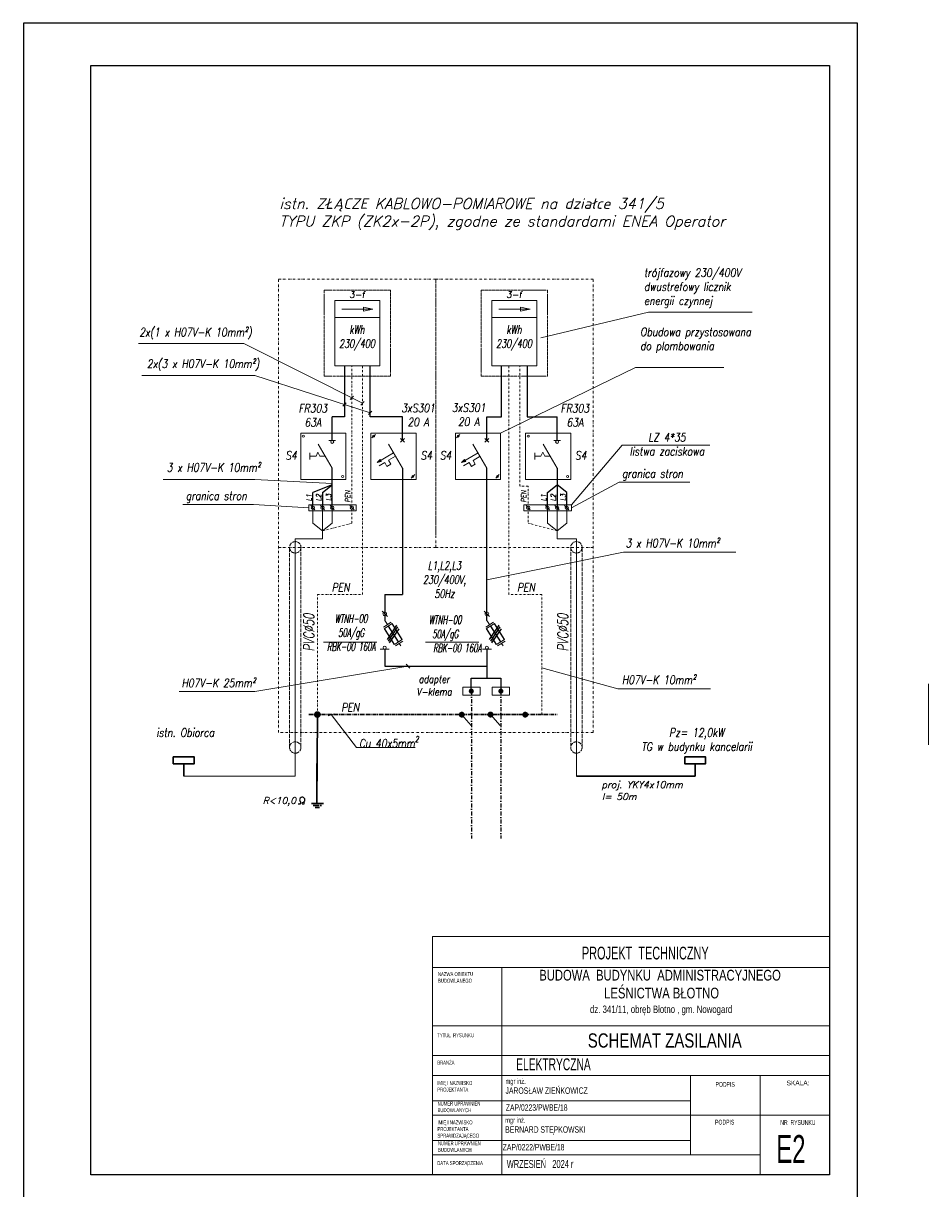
# Model space of a CAD drawing. Header units: inches. Extents: x 45159 to 108059, y -33626 to -17950.
# Tile 3 of 38: x 47259 to 48399, y -19417 to -17950. Entities that reach past the tile are written whole.
import ezdxf
from ezdxf.enums import TextEntityAlignment as Align

# ---------------------------------------------------------------- set-up
doc = ezdxf.new("R2010")
doc.units = ezdxf.units.IN
doc.header["$MEASUREMENT"] = 0
for name, pattern in [('ACAD_ISO02W100', [15, 12, -3]), ('ACAD_ISO04W100', [30.5, 24, -3, 0.5, -3]), ('CENTERX2', [4, 2.5, -0.5, 0.5, -0.5]), ('DASHDOT', [1, 0.5, -0.25, 0, -0.25]), ('DASHDOT2', [12.7, 6.35, -3.175, 0, -3.175])]:
    doc.linetypes.add(name, pattern=pattern)
for name, color, linetype, lineweight in [('--tabelka rysunku', 7, 'Continuous', 0), ('A--tabelka rysunku', 7, 'Continuous', 0), ('IE-wnętrzowe', 250, 'Continuous', 30), ('p--płyta GK', 251, 'Continuous', 0)]:
    doc.layers.add(name, color=color, linetype=linetype, lineweight=lineweight)
doc.layers.add('TABELKI', color=7, linetype='Continuous')
doc.styles.add('1-500', font='arial.ttf', dxfattribs={"width": 0.75, "height": 1.25})
doc.styles.add('ANITA', font='romans.shx', dxfattribs={"width": 0.9, "oblique": 15})
doc.styles.add('Arial narrow', font='txt', dxfattribs={"width": 0.75})
doc.styles.add('ROAMNS_prosty', font='ROMANS.SHX', dxfattribs={"height": 2.5})
doc.styles.add('romans', font='romans.shx', dxfattribs={"bigfont": 'BIGFONT.SHX'})
doc.styles.add('ROMANS 10 2.0 0.8', font='ROMANS.SHX', dxfattribs={"width": 0.8, "oblique": 10, "height": 2})
doc.styles.add('ROMANS_pochyłe', font='ROMANS.SHX', dxfattribs={"oblique": 10, "height": 2})
doc.styles.add('ROMANS_pochyłe 10 2.0', font='ROMANS.SHX', dxfattribs={"oblique": 10, "height": 2})
doc.styles.add('ROMANS_pochyłe 2.0', font='ROMANS.SHX', dxfattribs={"oblique": 10, "height": 2})
doc.styles.add('STYL-1', font='arial.ttf', dxfattribs={"width": 0.75})

msp = doc.modelspace()

# ---------------------------------------------------------------- hatches: boundary and pattern name
at = {"lineweight": 13, "transparency": 33554687}
h = msp.add_hatch(color=7, dxfattribs=at)
h.paths.add_polyline_path([(47708.1, -18499.1), (47704.3, -18503), (47708.9, -18500.4)])
h.paths.add_polyline_path([(47708.9, -18500.4), (47704.3, -18503), (47709.6, -18501.7)])
h = msp.add_hatch(color=7, dxfattribs=at)
h.paths.add_polyline_path([(47814.5, -18499.1), (47810.7, -18503.1), (47815.3, -18500.4)])
h.paths.add_polyline_path([(47815.3, -18500.4), (47810.7, -18503.1), (47816, -18501.7)])
h = msp.add_hatch(color=7, dxfattribs=at)
h.paths.add_polyline_path([(47890.8, -18820.6), (47892.5, -18820.6, 0.978716), (47889, -18820.6)])
h.paths.add_polyline_path([(47889, -18820.6, 0.420809), (47890.8, -18822.4), (47890.8, -18820.6)])
h.paths.add_polyline_path([(47890.8, -18820.6), (47890.8, -18822.4, 0.413934), (47892.5, -18820.6, 0.005378), (47892.5, -18820.6)])

# ---------------------------------------------------------------- linework, layer by layer
at = {"layer": '--tabelka rysunku', "linetype": 'Continuous'}
for p, q in [((48274, -19099.9), (47774, -19099.9)), ((48274, -19139), (47774, -19139)), ((47861.5, -19139), (47861.5, -19399.9)), ((48274, -19212.4), (47774, -19212.4)), ((48274, -19212.4), (47774, -19212.4)), ((48274, -19249.9), (47774, -19249.9)), ((48274, -19274.9), (47774, -19274.9)), ((48099, -19374.9), (48099, -19274.9)), ((48186.5, -19399.9), (48186.5, -19274.9)), ((48099, -19306.9), (47774, -19306.9)), ((48186.5, -19324.9), (47774, -19324.9)), ((48186.5, -19324.9), (48274, -19324.9)), ((48099, -19356.9), (47774, -19356.9)), ((48186.5, -19374.9), (47774, -19374.9))]:
    msp.add_line(p, q, dxfattribs=at)
msp.add_lwpolyline([(47774, -19399.9), (48274, -19399.9), (48274, -19099.9), (47774, -19099.9)], close=True, dxfattribs=at)
at = {"color": 7, "linetype": 'DASHDOT', "lineweight": 13, "ltscale": 6, "transparency": 33554687}
for p, q in [((47778.2, -18272.2), (47580.1, -18272.2)), ((47580.1, -18842.9), (47580.1, -18272.2)), ((47778.2, -18594.1), (47778.2, -18272.2)), ((47976.3, -18272.2), (47778.2, -18272.2)), ((47778.2, -18610.1), (47778.2, -18272.2)), ((47976.3, -18842.9), (47976.3, -18272.2)), ((47778.2, -18610.1), (47580.1, -18610.1)), ((47778.2, -18610.1), (47976.3, -18610.1)), ((47976.3, -18842.9), (47582.8, -18842.9))]:
    msp.add_line(p, q, dxfattribs=at)
at = {"color": 7, "linetype": 'ACAD_ISO04W100', "lineweight": 13, "ltscale": 0.15, "transparency": 33554687}
for p, q in [((47721, -18285.9), (47637.7, -18285.9)), ((47637.7, -18285.9), (47637.7, -18394.3)), ((47721, -18394.3), (47721, -18285.9)), ((47835.4, -18285.9), (47918.7, -18285.9)), ((47835.4, -18394.3), (47835.4, -18285.9)), ((47918.7, -18285.9), (47918.7, -18394.3)), ((47721, -18394.3), (47637.7, -18394.3)), ((47835.4, -18394.3), (47918.7, -18394.3))]:
    msp.add_line(p, q, dxfattribs=at)
at = {"color": 7, "lineweight": 13, "transparency": 33554687}
for p, q in [((47707.7, -18299.1), (47651, -18299.1)), ((47651, -18299.1), (47651, -18381.1)), ((47707.7, -18381.1), (47707.7, -18299.1)), ((47905.4, -18299.1), (47848.7, -18299.1)), ((47848.7, -18299.1), (47848.7, -18381.1)), ((47905.4, -18381.1), (47905.4, -18299.1)), ((47699.1, -18309.8), (47659.8, -18309.8)), ((47679.4, -18309.8), (47699.1, -18309.8)), ((47687.1, -18307.4), (47699.1, -18309.8)), ((47687.1, -18307.4), (47687.1, -18309.8)), ((47699.1, -18309.8), (47687.1, -18312.2)), ((47687.1, -18309.8), (47687.1, -18312.2)), ((47896.8, -18309.8), (47857.5, -18309.8)), ((47877.1, -18309.8), (47896.8, -18309.8)), ((47884.8, -18307.4), (47896.8, -18309.8)), ((47884.8, -18307.4), (47884.8, -18309.8)), ((47896.8, -18309.8), (47884.8, -18312.2)), ((47884.8, -18309.8), (47884.8, -18312.2)), ((48046.1, -18313.6), (47910.3, -18345.8)), ((48176.4, -18313.6), (48046.1, -18313.6)), ((47678.8, -18320.5), (47651, -18320.5)), ((47678.8, -18320.5), (47707.7, -18320.5)), ((47876.5, -18320.5), (47848.7, -18320.5)), ((47876.5, -18320.5), (47905.4, -18320.5)), ((47651, -18341.4), (47651, -18341.4)), ((47848.7, -18341.4), (47848.7, -18341.4)), ((47536.5, -18353.3), (47404, -18353.3)), ((47686.1, -18428.4), (47536.5, -18353.3)), ((47651, -18381.1), (47707.7, -18381.1)), ((47848.7, -18381.1), (47905.4, -18381.1)), ((48029.5, -18383.5), (47859.8, -18466.2)), ((48140.9, -18383.5), (48029.5, -18383.5)), ((47550.4, -18393.6), (47408.3, -18393.6)), ((47661, -18432.1), (47665.3, -18427.8)), ((47670.5, -18423.8), (47674.8, -18419.5)), ((47683.9, -18430.6), (47688.2, -18426.3)), ((47693.3, -18442.5), (47697.7, -18438.2)), ((47643.6, -18475.1), (47652, -18475.1)), ((47702.2, -18467.6), (47697.6, -18472.1)), ((47808.6, -18467.6), (47804.1, -18472.1)), ((47926.7, -18475.1), (47935.1, -18475.1)), ((47647.8, -18510.1), (47630.3, -18479.8)), ((47736.1, -18510.1), (47718.6, -18479.8)), ((47842.5, -18510.1), (47825, -18479.8)), ((47930.9, -18510.1), (47913.4, -18479.8)), ((48012.6, -18481.2), (47949, -18556.2)), ((48012.6, -18481.2), (48123.1, -18481.2)), ((47725.1, -18491), (47704.3, -18503)), ((47704.3, -18503), (47708.1, -18499.1)), ((47709.6, -18501.7), (47704.3, -18503)), ((47706.7, -18507.2), (47713.9, -18503)), ((47708.1, -18499.1), (47708.9, -18500.4)), ((47708.9, -18500.4), (47709.6, -18501.7)), ((47716.6, -18507.8), (47713.9, -18503)), ((47716.6, -18507.8), (47721.5, -18505)), ((47718.7, -18500.2), (47727.5, -18495.2)), ((47721.5, -18505), (47718.7, -18500.2)), ((47831.5, -18491), (47810.7, -18503.1)), ((47810.7, -18503.1), (47814.5, -18499.1)), ((47816, -18501.7), (47810.7, -18503.1)), ((47813.1, -18507.2), (47820.3, -18503.1)), ((47814.5, -18499.1), (47815.3, -18500.4)), ((47815.3, -18500.4), (47816, -18501.7)), ((47823, -18507.8), (47820.3, -18503.1)), ((47825.1, -18500.3), (47833.9, -18495.2)), ((47827.9, -18505), (47825.1, -18500.3)), ((47825.5, -18506.4), (47827.9, -18505)), ((47751.7, -18518.1), (47747.2, -18522.7)), ((47825.5, -18506.4), (47823, -18507.8)), ((47858.1, -18518.1), (47853.6, -18522.7)), ((47550.5, -18524.3), (47435, -18524.3)), ((47550.5, -18524.3), (47647.8, -18529.4)), ((47949, -18559.9), (48009, -18527.7)), ((48009, -18527.7), (48097.8, -18527.7)), ((47459.9, -18555.7), (47548.7, -18555.7)), ((47618.3, -18560), (47548.7, -18555.7)), ((47626.1, -18562.7), (47620.8, -18557.2)), ((47623.5, -18559.9), (47623.5, -18579.3)), ((47638.3, -18562.7), (47633, -18557.2)), ((47635.6, -18599.2), (47635.6, -18560)), ((47650.4, -18562.7), (47645.1, -18557.2)), ((47647.8, -18560), (47647.8, -18579.3)), ((47675.3, -18562.7), (47670, -18557.2)), ((47897.1, -18562.7), (47891.8, -18557.2)), ((47897.1, -18562.7), (47891.8, -18557.2)), ((47921.4, -18562.7), (47916.1, -18557.2)), ((47921.4, -18562.7), (47916.1, -18557.2)), ((47918.7, -18559.9), (47918.7, -18579.3)), ((47918.7, -18559.9), (47918.7, -18579.3)), ((47933.6, -18562.7), (47928.2, -18557.2)), ((47933.6, -18562.7), (47928.2, -18557.2)), ((47930.9, -18559.9), (47930.9, -18599.2)), ((47930.9, -18559.9), (47930.9, -18599.2)), ((47945.6, -18562.7), (47940.3, -18557.2)), ((47945.6, -18562.7), (47940.3, -18557.2)), ((47943, -18559.9), (47943, -18579.3)), ((47943, -18559.9), (47943, -18579.3)), ((47623.5, -18579.3), (47635.6, -18589.1)), ((47647.8, -18579.3), (47635.6, -18589.1)), ((47918.7, -18579.3), (47930.9, -18589)), ((47918.7, -18579.3), (47930.9, -18589)), ((47943, -18579.3), (47930.9, -18589)), ((47943, -18579.3), (47930.9, -18589)), ((47601.3, -18898), (47601.3, -18599.2)), ((47635.6, -18599.2), (47601.3, -18599.2)), ((47930.9, -18599.2), (47955.2, -18599.2)), ((47930.9, -18599.2), (47955.2, -18599.2)), ((47955.2, -18898), (47955.2, -18599.2)), ((47955.2, -18898), (47955.2, -18599.2)), ((47842.5, -18650.8), (48014.5, -18616)), ((48155.8, -18616), (48014.5, -18616)), ((47710.6, -18690.3), (47717.2, -18696.9)), ((47839.2, -18690.3), (47845.9, -18696.9)), ((47839.2, -18690.3), (47845.9, -18696.9)), ((47712.4, -18710.2), (47722.1, -18704.1)), ((47713.5, -18712), (47723.2, -18705.9)), ((47717.2, -18707.1), (47713.9, -18701.8)), ((47841.1, -18710.2), (47850.7, -18704.1)), ((47841.1, -18710.2), (47850.7, -18704.1)), ((47842.2, -18712), (47851.9, -18705.9)), ((47845.9, -18707.1), (47842.5, -18701.8)), ((47845.9, -18707.1), (47842.5, -18701.8)), ((47703.9, -18729.1), (47636.7, -18729.1)), ((47719.6, -18738.2), (47708.2, -18738.2)), ((47726.1, -18732.1), (47735.8, -18726)), ((47727.3, -18733.9), (47736.9, -18727.8)), ((47732.1, -18730.9), (47734.1, -18734)), ((47848.3, -18738.2), (47836.8, -18738.2)), ((47848.3, -18738.2), (47836.8, -18738.2)), ((47854.8, -18732.1), (47864.5, -18726)), ((47855.9, -18733.9), (47865.6, -18727.8)), ((47855.9, -18733.9), (47865.6, -18727.8)), ((47860.8, -18730.9), (47862.8, -18734)), ((47860.8, -18730.9), (47862.8, -18734)), ((47743.1, -18759.4), (47550.2, -18791.5)), ((47745.4, -18762), (47740.8, -18756.8)), ((48007.4, -18788.1), (47911.8, -18761.4)), ((47550.2, -18791.5), (47455, -18791.5)), ((48123.9, -18788.1), (48007.4, -18788.1)), ((47650.2, -18819.3), (47642.7, -18821.8)), ((47678.3, -18861.9), (47646.5, -18820.5)), ((47810.8, -18820.6), (47822.9, -18834.3)), ((47847.1, -18820.5), (47859.2, -18834.2)), ((47752.1, -18861.9), (47678.3, -18861.9)), ((47601.3, -18898), (47460.9, -18898)), ((47955.2, -18898), (48035.1, -18898)), ((47955.2, -18898), (48021.7, -18898)), ((47955.2, -18898), (48021.7, -18898))]:
    msp.add_line(p, q, dxfattribs=at)
at = {"color": 7, "lineweight": 25, "transparency": 33554687}
for p, q in [((47663.2, -18381.1), (47663.2, -18445.3)), ((47893.2, -18381.1), (47893.2, -18445.3)), ((47663.2, -18445.3), (47647.8, -18445.3)), ((47647.8, -18475.1), (47647.8, -18445.3)), ((47842.5, -18475.1), (47842.5, -18445.3)), ((47893.2, -18445.3), (47930.9, -18445.3)), ((47930.9, -18475.1), (47930.9, -18445.3)), ((47647.8, -18559.9), (47647.8, -18510.1)), ((47736.1, -18510.1), (47736.1, -18669)), ((47842.5, -18701.8), (47842.5, -18510.1)), ((47930.9, -18510.1), (47930.9, -18559.9)), ((47647.8, -18530.9), (47623.5, -18540.6)), ((47635.6, -18540.6), (47647.8, -18530.9)), ((47918.7, -18540.6), (47930.9, -18530.9)), ((47943, -18540.6), (47930.9, -18530.9)), ((47623.5, -18560), (47623.5, -18540.6)), ((47635.6, -18540.6), (47635.6, -18559.9)), ((47918.7, -18560), (47918.7, -18540.6)), ((47943, -18559.9), (47943, -18540.6)), ((47713.9, -18669), (47713.9, -18701.8)), ((47713.9, -18669), (47736.1, -18669)), ((47717.3, -18725.7), (47729.2, -18707.8)), ((47718.4, -18709), (47730.9, -18729)), ((47718.7, -18727.9), (47730.6, -18710.1)), ((47735.8, -18726), (47723.2, -18705.9)), ((47846, -18725.7), (47857.9, -18707.8)), ((47847.1, -18709), (47859.6, -18729)), ((47847.4, -18727.9), (47859.3, -18710.1)), ((47864.5, -18726), (47851.9, -18705.9)), ((47726.1, -18732.1), (47713.5, -18712)), ((47720.1, -18730.2), (47732, -18712.3)), ((47854.8, -18732.1), (47842.2, -18712)), ((47848.8, -18730.2), (47860.7, -18712.3)), ((47713.9, -18738.2), (47713.9, -18759.4)), ((47842.5, -18738.2), (47842.5, -18774.7)), ((47842.5, -18738.2), (47842.5, -18774.7)), ((47713.9, -18759.4), (47842.5, -18759.4))]:
    msp.add_line(p, q, dxfattribs=at)
at = {"color": 7, "linetype": 'DASHDOT2', "lineweight": 13, "ltscale": 0.4, "transparency": 33554687}
for p, q in [((47686.1, -18669), (47686.1, -18381.1)), ((47870.3, -18669), (47870.3, -18381.1)), ((47883.8, -18532.8), (47883.8, -18381.1)), ((47894.5, -18532.8), (47883.8, -18532.8)), ((47894.5, -18559.9), (47894.5, -18532.8)), ((47894.5, -18559.9), (47894.5, -18579.3)), ((47894.5, -18559.9), (47894.5, -18579.3)), ((47930.9, -18589), (47894.5, -18579.3)), ((47930.9, -18589), (47894.5, -18579.3)), ((47629.1, -18669), (47686.1, -18669)), ((47629.1, -18820.5), (47629.1, -18669)), ((47911.8, -18669), (47870.3, -18669)), ((47911.8, -18820.5), (47911.8, -18669))]:
    msp.add_line(p, q, dxfattribs=at)
at = {"color": 7, "linetype": 'ACAD_ISO02W100', "lineweight": 13, "ltscale": 0.4, "transparency": 33554687}
for p, q in [((47594.1, -18861.8), (47594.1, -18609.8)), ((47962.3, -18861.8), (47962.3, -18609.8)), ((47962.3, -18861.8), (47962.3, -18609.8))]:
    msp.add_line(p, q, dxfattribs=at)
at = {"color": 7, "lineweight": 13, "ltscale": 10, "transparency": 33554687}
msp.add_line((47842.5, -18701.8), (47842.5, -18679.7), dxfattribs=at)
at = {"color": 7, "lineweight": 0, "transparency": 33554687}
msp.add_line((47832.5, -18729.1), (47765.4, -18729.1), dxfattribs=at)
at = {"color": 7, "linetype": 'DASHDOT', "ltscale": 10}
msp.add_line((47823, -18790.8), (47823, -18976.4), dxfattribs=at)
at = {"color": 7, "linetype": 'CENTERX2', "lineweight": 30, "ltscale": 2, "transparency": 33554687}
msp.add_line((47618.4, -18820.5), (47930.9, -18820.5), dxfattribs=at)
msp.add_lwpolyline([(47259, -19434.9), (48309, -19434.9), (48309, -17949.9), (47259, -17949.9)], close=True)
at = {"color": 7, "linetype": 'DASHDOT2', "lineweight": 13, "ltscale": 0.4, "transparency": 33554687}
msp.add_lwpolyline([(47635.6, -18589.1), (47672.6, -18579.3), (47672.6, -18381.1)], dxfattribs=at)
at = {"color": 7, "lineweight": 25, "transparency": 33554687}
for points in [[(47736.1, -18475), (47736.1, -18445.3), (47695.5, -18445.3), (47695.5, -18381.1)], [(47842.5, -18445.3), (47860.9, -18445.3), (47860.9, -18381.1)], [(47822.9, -18790.9), (47822.9, -18774.7), (47860.1, -18774.7), (47860.1, -18790.9)]]:
    msp.add_lwpolyline(points, dxfattribs=at)
at = {"color": 7, "lineweight": 13, "transparency": 33554687}
for points in [[(47695.5, -18440.3), (47550.4, -18393.6)], [(47733.7, -18477.5), (47738.6, -18472.6), (47736.1, -18475), (47738.6, -18477.5), (47733.7, -18472.6)], [(47840.1, -18477.5), (47845, -18472.6), (47842.5, -18475.1), (47845, -18477.5), (47840.1, -18472.6)], [(47639, -18494.9), (47632.4, -18494.9), (47629.9, -18490), (47627.4, -18494.9), (47619.8, -18494.9), (47619.8, -18499), (47619.8, -18490.8)], [(47922.1, -18494.9), (47915.5, -18494.9), (47913, -18490), (47910.5, -18494.9), (47902.9, -18494.9), (47902.9, -18499), (47902.9, -18490.8)]]:
    msp.add_lwpolyline(points, dxfattribs=at)
for points in [[(47608.2, -18466.2), (47665.1, -18466.2), (47665.1, -18524.3), (47608.2, -18524.3)], [(47696.6, -18466.2), (47753.4, -18466.2), (47753.4, -18524.3), (47696.6, -18524.3)], [(47859.8, -18466.2), (47803, -18466.2), (47803, -18524.3), (47859.8, -18524.3)], [(47948.2, -18466.2), (47891.3, -18466.2), (47891.3, -18524.3), (47948.2, -18524.3)], [(47618.3, -18556.3), (47618.3, -18563.8), (47678, -18563.8), (47678, -18556.3)], [(47889.2, -18556.2), (47889.2, -18563.7), (47949, -18563.7), (47949, -18556.2)], [(47889.2, -18556.2), (47889.2, -18563.7), (47949, -18563.7), (47949, -18556.2)], [(47834, -18785.8), (47812.1, -18785.8), (47812.1, -18795.8), (47834, -18795.8)], [(47849, -18785.8), (47870.9, -18785.8), (47870.9, -18795.8), (47849, -18795.8)]]:
    msp.add_lwpolyline(points, close=True, dxfattribs=at)
at = {"color": 7, "linetype": 'ACAD_ISO02W100', "lineweight": 13, "ltscale": 0.4, "transparency": 33554687}
for points in [[(47608.4, -18609.8), (47608.4, -18861.8)], [(47948, -18609.8), (47948, -18861.8)], [(47948, -18609.8), (47948, -18861.8)]]:
    msp.add_lwpolyline(points, dxfattribs=at)
at = {"color": 7, "lineweight": 13, "transparency": 33554687, "const_width": 3.18}
for points in [[(47824.5, -18790.9, -1), (47821.3, -18790.9, -1)], [(47858.5, -18790.9, 1), (47861.7, -18790.9, 1)]]:
    msp.add_lwpolyline(points, format="xyb", close=True, dxfattribs=at)
at = {"color": 7, "linetype": 'DASHDOT', "ltscale": 10}
msp.add_lwpolyline([(47860, -18790.8), (47860, -18976.4)], dxfattribs=at)
at = {"color": 7, "lineweight": 13, "ltscale": 10, "transparency": 33554687}
for points, const_width in [([(47631.2, -18820.4, -1), (47627, -18820.4, -1)], 4.21), ([(47631.2, -18820.4, -1), (47627, -18820.4, -1)], 4.21), ([(47631, -18820.4, -1), (47627.2, -18820.4, -1)], 3.72), ([(47631, -18820.4, -1), (47627.2, -18820.4, -1)], 3.72), ([(47809, -18820.5, 1), (47812.7, -18820.5, 1)], 3.72), ([(47845.2, -18820.4, 1), (47849, -18820.4, 1)], 3.72), ([(47888.9, -18820.5, 1), (47892.6, -18820.5, 1)], 3.72)]:
    msp.add_lwpolyline(points, format="xyb", close=True, dxfattribs=dict(at, const_width=const_width))
at = {"color": 7, "lineweight": 13, "transparency": 33554687}
for centre, radius in [((47611.5, -18469.9), 1.32), ((47647.8, -18477), 1.88), ((47699.9, -18469.9), 1.32), ((47806.3, -18469.9), 1.32), ((47894.6, -18469.9), 1.32), ((47930.9, -18477), 1.88), ((47661, -18520.5), 1.32), ((47749.4, -18520.5), 1.32), ((47855.8, -18520.5), 1.32), ((47944.1, -18520.5), 1.32), ((47623.5, -18559.9), 2.15), ((47635.6, -18559.9), 2.15), ((47647.8, -18559.9), 2.15), ((47672.6, -18559.9), 2.15), ((47894.5, -18559.9), 2.15), ((47894.5, -18559.9), 2.15), ((47918.7, -18559.9), 2.15), ((47918.7, -18559.9), 2.15), ((47930.9, -18559.9), 2.15), ((47930.9, -18559.9), 2.15), ((47943, -18559.9), 2.15), ((47943, -18559.9), 2.15), ((47713.9, -18736.2), 1.91), ((47842.5, -18736.2), 1.91), ((47842.5, -18736.2), 1.91), ((47822.9, -18790.9), 2.34), ((47822.9, -18790.9), 2.34), ((47860.1, -18790.9), 2.34), ((47860.1, -18790.9), 2.34), ((47890.8, -18820.6), 1.77)]:
    msp.add_circle(centre, radius, dxfattribs=at)
at = {"color": 7, "linetype": 'ACAD_ISO02W100', "lineweight": 13, "ltscale": 0.4, "transparency": 33554687}
for centre in [(47601.3, -18609.8), (47955.2, -18609.8), (47955.2, -18609.8), (47601.3, -18861.8), (47955.2, -18861.8)]:
    msp.add_circle(centre, 7.18, dxfattribs=at)
at = {"color": 7, "lineweight": 13, "ltscale": 10, "transparency": 33554687}
for centre in [(47713.9, -18693.6), (47713.9, -18693.6), (47842.5, -18693.6), (47842.5, -18693.6), (47842.5, -18693.6), (47842.5, -18693.6)]:
    msp.add_circle(centre, 2.34, dxfattribs=at)
at = {"layer": 'IE-wnętrzowe', "color": 7, "linetype": 'Continuous', "ltscale": 3}
for p in [(47629.1, -18822.3), (47628.6, -18882.2)]:
    msp.add_line(p, (47628.6, -18932), dxfattribs=at)
at = {"layer": 'IE-wnętrzowe', "color": 7}
for p, q in [((47460.9, -18882.3), (47460.9, -18898)), ((48104.7, -18882.3), (48104.7, -18898)), ((47955.2, -18898), (48104.7, -18898))]:
    msp.add_line(p, q, dxfattribs=at)
at = {"layer": 'IE-wnętrzowe', "color": 7, "lineweight": -3}
for p, q in [((47607.7, -18932.9), (47608.3, -18930.5)), ((47605.1, -18932.9), (47607.7, -18932.9)), ((47610.1, -18932.9), (47610.6, -18931)), ((47610.1, -18932.9), (47612.7, -18932.9)), ((47612.7, -18932.9), (47613.1, -18931.3))]:
    msp.add_line(p, q, dxfattribs=at)
at = {"layer": 'IE-wnętrzowe', "color": 7, "linetype": 'CENTERX2', "ltscale": 3}
for p, q in [((47629.2, -18932.2), (47621.1, -18932.2)), ((47623.8, -18934.9), (47634.7, -18934.9)), ((47626.5, -18937.6), (47626.5, -18937.6)), ((47626.5, -18937.6), (47632, -18937.6)), ((47629.2, -18932.2), (47637.4, -18932.2))]:
    msp.add_line(p, q, dxfattribs=at)
at = {"layer": 'IE-wnętrzowe', "color": 7}
for points in [[(47447.7, -18873.8), (47474.1, -18873.8), (47474.1, -18882.3), (47447.7, -18882.3)], [(48091.5, -18873.8), (48117.9, -18873.8), (48117.9, -18882.3), (48091.5, -18882.3)]]:
    msp.add_lwpolyline(points, close=True, dxfattribs=at)
at = {"layer": 'IE-wnętrzowe', "color": 7, "lineweight": -3}
msp.add_arc((47610.1, -18927.7), 3.32, 278.4758, 238.0274, dxfattribs=at)
msp.add_arc((47610.1, -18927.7), 3.32, 278.4758, 238.0274, dxfattribs=at)
at = {"layer": 'p--płyta GK', "ltscale": 35}
msp.add_line((48398.6, -18858.5), (48398.6, -18781.5), dxfattribs=at)
at = {"layer": 'TABELKI'}
msp.add_lwpolyline([(47344.1, -18003.1), (48274, -18003.1), (48274, -19399.9), (47344.1, -19399.9)], close=True, dxfattribs=at)

# ---------------------------------------------------------------- texts
at = {"layer": '--tabelka rysunku', "style": 'Arial narrow'}
msp.add_text('SKALA:', height=6, dxfattribs=at).set_placement((48219.8, -19281.3), align=Align.TOP_LEFT)
at = {"layer": '--tabelka rysunku', "ltscale": 35, "attachment_point": 2}
for s, insert, char_height, width, style in [('PROJEKT  TECHNICZNY', (48041.9, -19112.7), 16, 627.982, 'Arial narrow'), ('SCHEMAT ZASILANIA', (48066.4, -19221.8), 18, 589.376, 'STYL-1'), ('\\pxql;ELEKTRYCZNA', (48193.4, -19253.3), 15, 627.982, 'Arial narrow')]:
    msp.add_mtext(s, dxfattribs=dict(at, insert=insert, char_height=char_height, width=width, style=style))
at = {"layer": '--tabelka rysunku', "attachment_point": 1, "style": 'Arial narrow'}
for s, insert, char_height, width in [('NAZWA OBIEKTU\\PBUDOWLANEGO', (47780.9, -19144.7), 5, 277.176), ('TYTUŁ  RYSUNKU', (47780, -19221.7), 5, 277.176), ('BRANŻA', (47780, -19256.2), 5, 277.176), ('IMIĘ I NAZWISKO \\PPROJEKTANTA', (47780, -19281.8), 5, 277.176), ('{\\H0.8333x;mgr inż.}\\PJAROSŁAW ZIEŃKOWICZ', (47866, -19278.8), 8, 219.892), ('PODPIS ', (48130.3, -19283.1), 6, 277.176), ('NUMER UPRAWNIEŃ \\PBUDOWLANYCH', (47780.4, -19307.7), 5, 277.176), ('\\PZAP/0223/PWBE/18', (47866.3, -19297.9), 8, 277.176), ('{\\H0.8333x;mgr inż.}\\PBERNARD STĘPKOWSKI \\P    ', (47865.6, -19327.8), 8, 219.892), ('IMIĘ I NAZWISKO \\PPROJEKTANTA \\PSPRAWDZAJĄCEGO', (47780.3, -19331.5), 5, 277.176), ('PODPIS  ', (48129.7, -19330.6), 6, 277.176), ('NR  RYSUNKU', (48211.8, -19331.1), 6, 72.146), ('NUMER UPRAWNIEŃ \\PBUDOWLANYCH', (47780.9, -19357.7), 5, 277.176), ('E2', (48206.8, -19349.9), 35, 65.097), ('ZAP/0222/PWBE/18', (47862.4, -19361.2), 8, 219.892), ('DATA SPORZĄDZENIA', (47780, -19382.7), 5, 277.176)]:
    msp.add_mtext(s, dxfattribs=dict(at, insert=insert, char_height=char_height, width=width))
at = {"color": 7, "lineweight": 13, "ltscale": 10, "transparency": 33554687, "style": 'ROAMNS_prosty', "oblique": 10}
for p in [(47669.2, -18295.5), (47866.9, -18295.5)]:
    msp.add_text('3-f', height=7.96, dxfattribs=at).set_placement(p)
at = {"color": 7, "lineweight": 13, "ltscale": 10, "transparency": 33554687, "style": 'ROAMNS_prosty', "oblique": 10, "width": 0.8}
for s, p in [('S4', (47588.9, -18499.3)), ('S4', (47759, -18499.3)), ('S4', (47783.3, -18499.3)), ('S4', (47953.4, -18499.3)), ('PEN', (47647.2, -18665.6)), ('PEN', (47880.5, -18665.6)), ('PEN', (47659.2, -18816.7))]:
    msp.add_text(s, height=10.61, dxfattribs=at).set_placement(p)
for s, p in [('L1', (47621.7, -18551.7)), ('L2', (47633.9, -18551.8)), ('L3', (47646.4, -18551.4)), ('PEN', (47670.5, -18553.3)), ('PEN', (47892.1, -18553.3)), ('PEN', (47892.1, -18553.3)), ('L1', (47917, -18551.7)), ('L1', (47917, -18551.7)), ('L2', (47929.2, -18551.8)), ('L2', (47929.2, -18551.8)), ('L3', (47941.7, -18551.4)), ('L3', (47941.7, -18551.4))]:
    msp.add_text(s, height=6.37, rotation=90, dxfattribs=at).set_placement(p)
at = {"color": 7, "lineweight": 25, "transparency": 33554687, "insert": (47581.3, -18148.2), "char_height": 13.266, "width": 715.113, "attachment_point": 1, "style": 'ROMANS_pochyłe 2.0'}
msp.add_mtext('\\A1;\\L\\Q15;\\P\\listn. ZŁĄCZE KABLOWO-POMIAROWE na działce 341/5\\PTYPU ZKP (ZK2x-2P), zgodne ze standardami ENEA Operator', dxfattribs=at)
at = {"color": 7, "lineweight": 13, "transparency": 33554687}
for s, insert, char_height, width, attachment_point, style in [('{\\W0.8;trójfazowy 230/400V\\Pdwustrefowy licznik \\Penergii czynnej}', (48040.3, -18258.6), 10.613, 140.18, 1, 'ROMANS_pochyłe 10 2.0'), ('{\\W0.8;2x(1 x H07V-K 10mm²)}', (47405, -18333.5), 10.613, 230.292, 1, 'ROMANS_pochyłe 2.0'), ('\\pxsm1,qc;{\\W0.7;kWh\\P230/400}', (47724.6, -18330.2), 10.613, 91.107, 3, 'ROMANS_pochyłe 2.0'), ('\\pxsm1,qc;{\\W0.7;kWh\\P230/400}', (47922.3, -18330.2), 10.613, 91.107, 3, 'ROMANS_pochyłe 2.0'), ('{\\W0.8;Obudowa przystosowana \\Pdo plombowania}', (48035.5, -18333.2), 10.613, 133.909, 1, 'ROMANS_pochyłe 2.0'), ('{\\W0.8;2x(3 x H07V-K 10mm²)}', (47414.5, -18373.3), 10.613, 230.292, 1, 'ROMANS_pochyłe 10 2.0'), ('\\pxqc;LZ 4*35\\Plistwa zaciskowa', (47990, -18465.9), 10.613, 158.417, 1, 'ROMANS 10 2.0 0.8'), ('{\\W0.8;3 x H07V-K 10mm²}', (47439.5, -18503.9), 10.613, 230.292, 1, 'ROMANS_pochyłe 10 2.0'), ('{\\W0.8;granica stron}', (48012.6, -18511.6), 10.613, 136.542, 1, 'ROMANS_pochyłe 2.0'), ('{\\W0.8;granica stron}', (47463.5, -18539.6), 10.613, 136.542, 1, 'ROMANS_pochyłe 2.0'), ('{\\W0.8;3 x H07V-K 10mm²}', (48017.2, -18599.2), 10.613, 876.744, 1, 'ROMANS_pochyłe 2.0'), ('\\pxsm1,qc;{\\W0.7;L1,L2,L3 230/400V, 50Hz}', (47834.7, -18627.5), 10.613, 91.107, 3, 'ROMANS_pochyłe 2.0'), ('{\\W0.8;H07V-K 10mm²}', (48012.6, -18771.3), 10.613, 876.744, 1, 'ROMANS_pochyłe 2.0'), ('{\\W0.8;H07V-K 25mm²}', (47458.3, -18775.3), 10.613, 876.744, 1, 'ROMANS_pochyłe 2.0'), ('\\pxsm1,qc;{\\Q10;\\W0.8;adapter\\PV-klema}', (47730.5, -18771.1), 9.551, 91.107, 1, 'romans'), ('\\pxqc;\\A1;\\W0.8;istn. Obiorca', (47591, -18837.7), 10.613, 256.294, 3, 'ROMANS_pochyłe'), ('\\pxqc;\\A1;\\W0.8;Pz= 12,0kW\\PTG w budynku kancelarii', (48234.8, -18837.7), 10.613, 256.294, 3, 'ROMANS_pochyłe'), ('\\A1;{\\W0.8;Cu 40x5mm\\H0.7x;\\S2^ ;}', (47681.6, -18847.7), 10.613, 876.744, 1, 'ROMANS_pochyłe 2.0')]:
    msp.add_mtext(s, dxfattribs=dict(at, insert=insert, char_height=char_height, width=width, attachment_point=attachment_point, style=style))
at = {"color": 7, "lineweight": 0, "transparency": 33554687, "char_height": 10.613, "style": 'ROMANS_pochyłe 2.0'}
for s, insert, width, attachment_point in [('\\pxsm1,qc;{\\W0.8;FR303\\P63A}', (47579.7, -18429.4), 87.576, 1), ('\\pxsm1,qc;{\\W0.8;3xS301\\P20 A}', (47799.8, -18429.1), 87.576, 3), ('\\pxsm1,qc;{\\W0.8;3xS301\\P20 A}', (47863.4, -18428.7), 87.576, 3), ('\\pxsm1,qc;{\\W0.8;FR303\\P63A}', (47909.6, -18429.4), 87.576, 1), ('\\pxsm1,qc;{\\W0.6;WTNH-00\\P50A/gG\\PRBK-00 160A}', (47717.3, -18694.2), 91.107, 3), ('\\pxsm1,qc;{\\W0.6;WTNH-00\\P50A/gG\\P\\pq*;RBK-00 160A}', (47835.7, -18695.8), 91.107, 3)]:
    msp.add_mtext(s, dxfattribs=dict(at, insert=insert, width=width, attachment_point=attachment_point))
at = {"color": 7, "linetype": 'ACAD_ISO02W100', "lineweight": 13, "ltscale": 0.4, "transparency": 33554687, "char_height": 13.266, "width": 74.482, "attachment_point": 5, "rotation": 90, "style": 'ROMANS_pochyłe'}
for insert in [(47618.3, -18717.1), (47938.1, -18717.1), (47938.1, -18717.1)]:
    msp.add_mtext('{\\W0.7;PVC∅50}', dxfattribs=dict(at, insert=insert))
at = {"layer": 'A--tabelka rysunku'}
for s, insert, char_height, width, attachment_point, style in [('{\\fArial|b0|i0|c0|p0;BUDOWA  BUDYNKU  ADMINISTRACYJNEGO\\P LEŚNICTWA BŁOTNO\\P\\H0.694425x; dz. 341/11, obręb Błotno , gm. Nowogard}', (48060.5, -19141.8), 13.5, 597.292, 2, '1-500'), ('WRZESIEŃ   2024 r', (47867.5, -19381.3), 10, 277.176, 1, 'Arial narrow')]:
    msp.add_mtext(s, dxfattribs=dict(at, insert=insert, char_height=char_height, width=width, attachment_point=attachment_point, style=style))
at = {"layer": 'IE-wnętrzowe', "color": 7, "lineweight": -3, "style": 'ANITA', "oblique": 15}
for s, height, p in [('proj. YKY4x10mm', 8.491, (47986.8, -18912.9)), ('l= 50m', 8.49, (47987.3, -18927.9))]:
    msp.add_text(s, height=height, dxfattribs=at).set_placement(p)
msp.add_text('R<10,0', height=8.49, dxfattribs=at).set_placement((47581.3, -18932.9), align=Align.CENTER)

doc.saveas('drawing.dxf')
